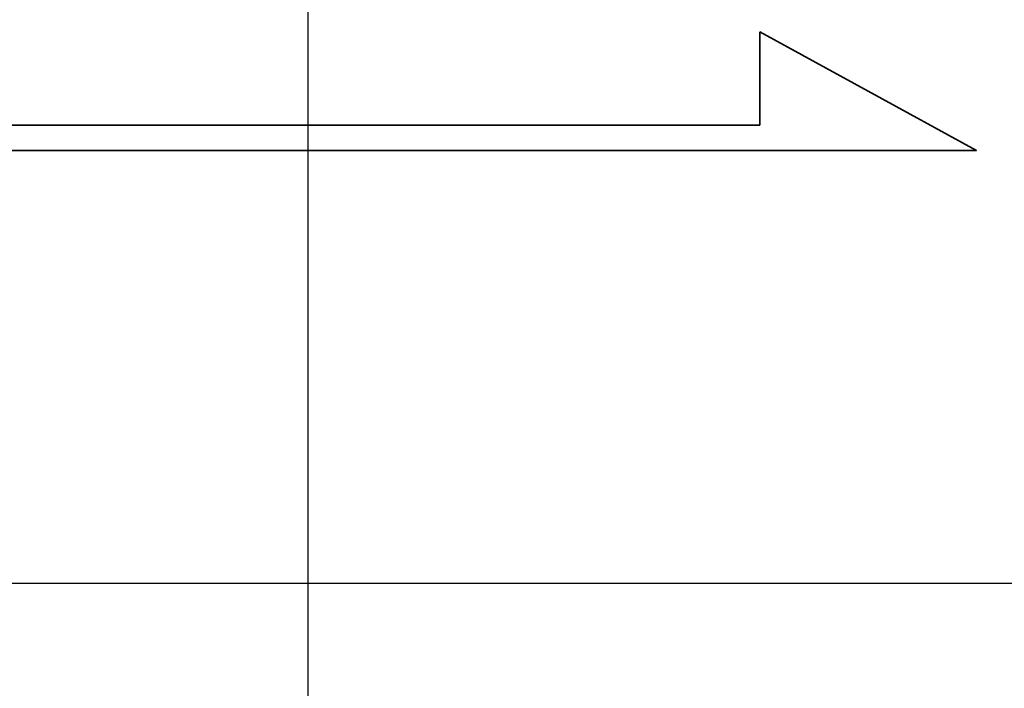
# Model space of a CAD drawing. Header units: millimetres. Extents: x -5 to 133, y 7 to 96.
# Tile 45 of 53: x 117.73 to 120.78, y 42.37 to 44.44. Entities that reach past the tile are written whole.
import ezdxf
from ezdxf.lldxf.tags import DXFTag

# ---------------------------------------------------------------- set-up
doc = ezdxf.new("R2010")
doc.units = ezdxf.units.MM
doc.header["$LTSCALE"] = 0.1
doc.layers.add('layer 1', color=7, linetype='CONTINUOUS')
tags = doc.linetypes.add('DASHED', pattern=[25.72, 12.86, -12.86]).pattern_tags.tags
tags[6:7] = [DXFTag(74, 4), DXFTag(75, 0), DXFTag(340, '0'), DXFTag(46, 0.0), DXFTag(50, 0.0), DXFTag(44, 0.0), DXFTag(45, 0.0)]
tags[4:5] = [DXFTag(74, 4), DXFTag(75, 0), DXFTag(340, '0'), DXFTag(46, 0.0), DXFTag(50, 0.0), DXFTag(44, 0.0), DXFTag(45, 0.0)]

msp = doc.modelspace()

# ---------------------------------------------------------------- linework, layer by layer
at = {"layer": 'layer 1', "linetype": 'DASHED'}
msp.add_line((118.6245, 56.6992), (118.6245, 28.6992), dxfattribs=at)
at = {"layer": 'layer 1'}
msp.add_line((74.5532, 42.6992), (127.8898, 42.6992), dxfattribs=at)
at = {"layer": 'layer 1', "color": 1, "lineweight": 35}
msp.add_open_spline([(120.0212, 44.4033), (120.0212, 44.4033), (120.0212, 44.1337), (120.0212, 44.1337), (120.0212, 44.1337), (120.0212, 44.1337), (120.0212, 44.1153), (120.0212, 44.1153), (120.0212, 44.1153), (120.0212, 44.1153), (120.0027, 44.1153), (120.0027, 44.1153), (120.0027, 44.1153), (120.0027, 44.1153), (104.2544, 44.1153), (104.2544, 44.1153), (104.2544, 44.1153), (104.2544, 44.1153), (104.2544, 44.037), (104.2544, 44.037), (104.2544, 44.037), (104.2544, 44.037), (120.6915, 44.037), (120.6915, 44.037), (120.6915, 44.037), (120.6915, 44.037), (120.0212, 44.4033), (120.0212, 44.4033)], degree=3, knots=[0, 0, 0, 0, 0.142857, 0.142857, 0.142857, 0.142857, 0.285714, 0.285714, 0.285714, 0.285714, 0.428571, 0.428571, 0.428571, 0.428571, 0.571429, 0.571429, 0.571429, 0.571429, 0.714286, 0.714286, 0.714286, 0.714286, 0.857143, 0.857143, 0.857143, 0.857143, 1, 1, 1, 1], dxfattribs=at)

doc.saveas('drawing.dxf')
